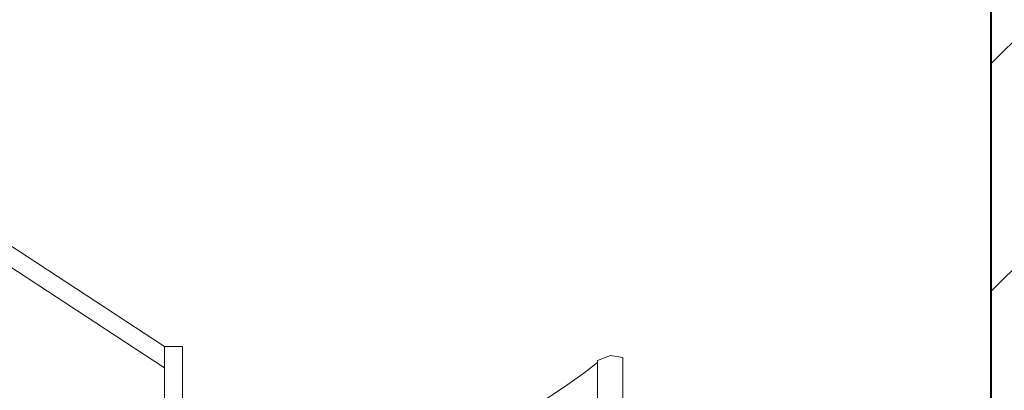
# Model space of a CAD drawing. Header units: millimetres. Extents: x 16408 to 39505, y -6861 to 26364.
# Tile 66 of 85: x 30903 to 32554, y 4874 to 5496. Entities that reach past the tile are written whole.
import ezdxf

# ---------------------------------------------------------------- set-up
doc = ezdxf.new("R2010")
doc.units = ezdxf.units.MM
doc.header["$MEASUREMENT"] = 0
doc.linetypes.add('Wipeout_Contour', pattern=[1000, 0, -1000])
for name, color, linetype, lineweight in [('0_Nr_pióra__103', 7, 'Continuous', 5), ('0_Nr_pióra__7', 7, 'Continuous', 20), ('inw_schody zewnętrzne_Nr_pióra__1', 7, 'Continuous', 13), ('inw_schody zewnętrzne_Nr_pióra__27', 7, 'Continuous', 40)]:
    doc.layers.add(name, color=color, linetype=linetype, lineweight=lineweight)
doc.layers.add('inw_schody zewnętrzne', color=7, linetype='Continuous')

msp = doc.modelspace()

# ---------------------------------------------------------------- linework, layer by layer
at = {"layer": '0_Nr_pióra__103', "color": 7, "linetype": 'Continuous', "lineweight": 5}
for p in [(31894, 4932.3), (31914.7, 3836.4)]:
    msp.add_line(p, (31914.7, 4928.7), dxfattribs=at)

# ---------------------------------------------------------------- wipeouts: each hides what was drawn before it
at = {"color": 254, "linetype": 'Wipeout_Contour', "lineweight": 0, "ltscale": 124110.653601}
msp.add_wipeout([(29603.5, 5024.5), (31412.8, 6277.1), (31395.4, 6289.1), (29603.5, 5048.6)], dxfattribs=at)
at = {"color": 254, "linetype": 'Wipeout_Contour', "lineweight": 0, "ltscale": 96522.129849}
msp.add_wipeout([(31778.8, 4854.7), (31820, 4850), (31815.6, 4878.6)], dxfattribs=at)
at = {"color": 254, "linetype": 'Wipeout_Contour', "lineweight": 0, "ltscale": 132614.285689}
msp.add_wipeout([(32507.2, 7736.4), (32507.2, 4856.4), (32531.8, 4856.4), (32531.8, 7736.4)], dxfattribs=at).dxf.layer = 'inw_schody zewnętrzne'

# ---------------------------------------------------------------- next in the draw order: wipeouts: each hides what was drawn before it
at = {"color": 254, "linetype": 'Wipeout_Contour', "lineweight": 0, "ltscale": 124057.973169}
msp.add_wipeout([(29614.4, 4861.3), (29632.2, 4849.6), (31423.5, 6089.7), (31423.5, 6113.7)], dxfattribs=at)
at = {"color": 254, "linetype": 'Wipeout_Contour', "lineweight": 0, "ltscale": 96599.481499}
msp.add_wipeout([(31815.6, 4878.6), (31820, 4850), (31853.3, 4873.9)], dxfattribs=at)
at = {"color": 254, "linetype": 'Wipeout_Contour', "lineweight": 0, "ltscale": 409846.936882}
msp.add_wipeout([(32756.5, 7736.4), (32531.8, 7736.4), (32531.8, 4856.4), (32756.5, 4856.4), (33163.2, 4856.4), (33707.3, 4856.4), (34481, 4856.4), (34590, 4856.4), (34590, 7736.4), (34481, 7736.4), (33707.3, 7736.4), (33163.2, 7736.4)], dxfattribs=at).dxf.layer = 'inw_schody zewnętrzne'

# ---------------------------------------------------------------- next in the draw order: hatches: boundary and pattern name
at = {"layer": 'inw_schody zewnętrzne_Nr_pióra__1', "linetype": 'Continuous', "lineweight": 13}
h = msp.add_hatch(dxfattribs=at)
h.set_pattern_fill('Bloczki_ceramiczne_0004', style=0, pattern_type=2)
h.set_pattern_definition([(45, (0, 0), (-190.9188, 190.9188), [])])
h.paths.add_polyline_path([(32756.5, 7736.4), (32531.8, 7736.4), (32531.8, 4856.4), (32756.5, 4856.4), (33163.2, 4856.4), (33707.3, 4856.4), (34481, 4856.4), (34590, 4856.4), (34590, 7736.4), (34481, 7736.4), (33707.3, 7736.4), (33163.2, 7736.4)])

# ---------------------------------------------------------------- next in the draw order: linework, layer by layer
at = {"layer": '0_Nr_pióra__103', "color": 7, "linetype": 'Continuous', "lineweight": 5}
for p, q in [((31146.3, 4947.6), (29618.5, 5946.6)), ((31146.3, 4911.8), (29618.5, 5910.8)), ((31146.3, 4914.9), (31146.3, 4947.6)), ((31146.3, 4947.6), (31176.3, 4947.6)), ((31176.3, 4928), (31176.3, 4947.6)), ((31176.3, 3828), (31176.3, 4928)), ((31176.3, 3828), (31176.3, 4928)), ((31146.3, 3859.6), (31146.3, 4914.9)), ((31146.3, 3859.6), (31146.3, 4914.9))]:
    msp.add_line(p, q, dxfattribs=at)
at = {"layer": 'inw_schody zewnętrzne_Nr_pióra__27', "color": 7, "linetype": 'Continuous', "lineweight": 40}
msp.add_line((32531.8, 7736.4), (32531.8, 4856.4), dxfattribs=at)

# ---------------------------------------------------------------- next in the draw order: wipeouts: each hides what was drawn before it
at = {"color": 254, "linetype": 'Wipeout_Contour', "lineweight": 0, "ltscale": 96635.447135}
msp.add_wipeout([(31849.3, 4902.4), (31815.6, 4878.6), (31853.3, 4873.9)], dxfattribs=at)

# ---------------------------------------------------------------- next in the draw order: linework, layer by layer
at = {"layer": '0_Nr_pióra__103', "color": 7, "linetype": 'Continuous', "lineweight": 5}
msp.add_line((31778.8, 4854.7), (31815.6, 4878.6), dxfattribs=at)

# ---------------------------------------------------------------- next in the draw order: wipeouts: each hides what was drawn before it
at = {"color": 254, "linetype": 'Wipeout_Contour', "lineweight": 0, "ltscale": 96710.243273}
msp.add_wipeout([(31853.3, 4873.9), (31872.3, 4873.9), (31872.3, 4881.7)], dxfattribs=at)
at = {"color": 7, "linetype": 'Wipeout_Contour', "lineweight": 20, "ltscale": 123482.77212}
msp.add_wipeout([(30405.3, 5388.7), (30964.1, 5001.7), (30550.4, 4404.4), (29991.6, 4791.4)], dxfattribs=at).dxf.layer = '0_Nr_pióra__7'

# ---------------------------------------------------------------- next in the draw order: wipeouts: each hides what was drawn before it
at = {"color": 254, "linetype": 'Wipeout_Contour', "lineweight": 0, "ltscale": 96712.593906}
msp.add_wipeout([(31872.3, 4888.9), (31853.3, 4873.9), (31872.3, 4881.7)], dxfattribs=at)

# ---------------------------------------------------------------- next in the draw order: wipeouts: each hides what was drawn before it
at = {"color": 254, "linetype": 'Wipeout_Contour', "lineweight": 0, "ltscale": 128940.002906}
msp.add_wipeout([(31872.3, 4899.2), (31849.3, 4902.4), (31853.3, 4873.9), (31872.3, 4888.9)], dxfattribs=at)

# ---------------------------------------------------------------- next in the draw order: wipeouts: each hides what was drawn before it
at = {"color": 254, "linetype": 'Wipeout_Contour', "lineweight": 0, "ltscale": 96720.350601}
msp.add_wipeout([(31872.3, 4920.4), (31849.3, 4902.4), (31872.3, 4899.2)], dxfattribs=at)

# ---------------------------------------------------------------- next in the draw order: linework, layer by layer
at = {"layer": '0_Nr_pióra__103', "color": 7, "linetype": 'Continuous', "lineweight": 5}
for p, q in [((31849.3, 4902.4), (31872.3, 4920.4)), ((31872.3, 4923.8), (31894, 4932.3)), ((31872.3, 3846.9), (31872.3, 4923.8)), ((31815.6, 4878.6), (31849.3, 4902.4))]:
    msp.add_line(p, q, dxfattribs=at)

doc.saveas('drawing.dxf')
